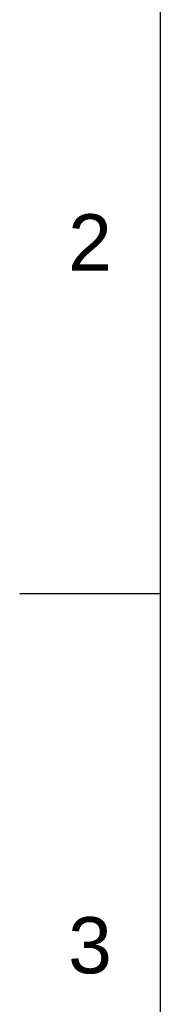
# Model space of a CAD drawing. Header units: millimetres. Extents: x 861 to 1911, y -261 to 1224.
# Tile 5 of 12: x 861 to 897, y 732 to 979. Entities that reach past the tile are written whole.
import ezdxf

# ---------------------------------------------------------------- set-up
doc = ezdxf.new("R2010")
doc.units = ezdxf.units.MM
doc.header["$LTSCALE"] = 0.1
doc.styles.get("Standard").update_dxf_attribs({"font": 'arial_0.ttf'})

msp = doc.modelspace()

# ---------------------------------------------------------------- linework, layer by layer
for p, q in [((896.65, 1188.57), (896.65, -225.57)), ((896.65, 835.04), (861.29, 835.04))]:
    msp.add_line(p, q)
msp.add_point((896.65, 835.04))

# ---------------------------------------------------------------- texts
at = {"char_height": 14.14, "attachment_point": 5}
for s, insert in [('2', (878.97, 923.42)), ('3', (878.97, 746.65))]:
    msp.add_mtext_dynamic_manual_height_columns(s, width=50, gutter_width=12.5, heights=[0], dxfattribs=dict(at, insert=insert))

doc.saveas('drawing.dxf')
